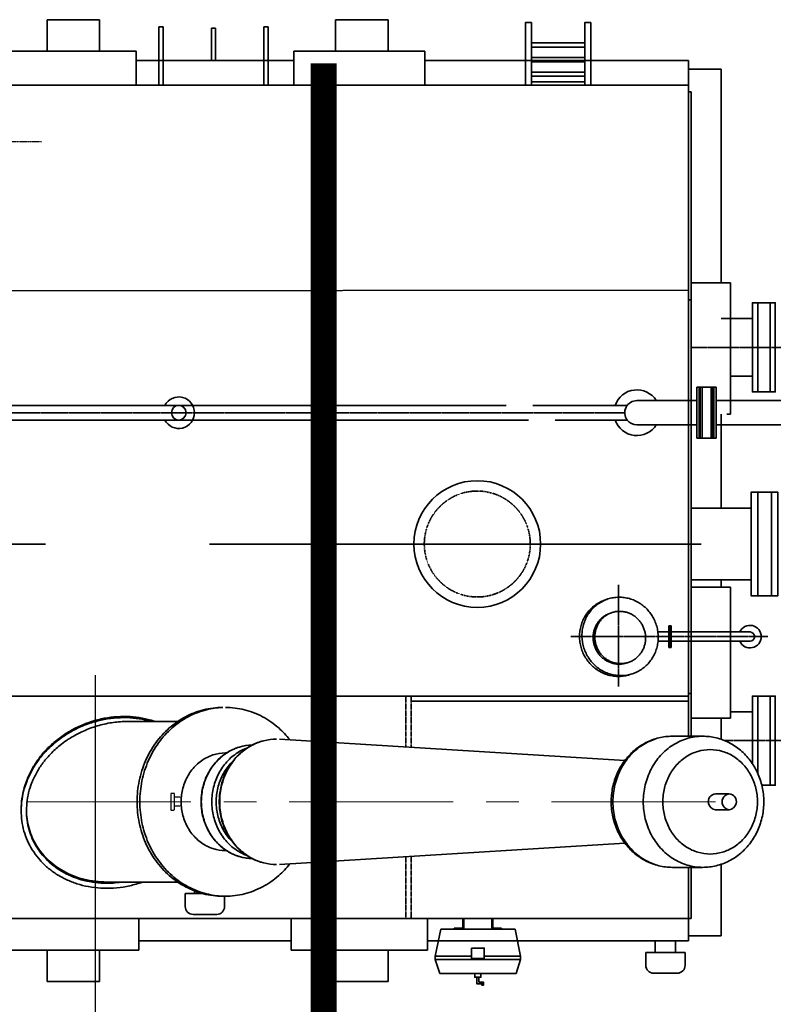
# Model space of a CAD drawing. Header units: inches. Extents: x -341304 to 31571016, y -692717 to 2132253.
# Tile 153 of 256: x 556665 to 559538, y -293239 to -289484. Entities that reach past the tile are written whole.
import ezdxf

# ---------------------------------------------------------------- set-up
doc = ezdxf.new("R2010")
doc.units = ezdxf.units.IN
doc.header["$MEASUREMENT"] = 0
for name, pattern in [('ACISOWELD', [3, 2, -1]), ('CENTER', [2, 1.25, -0.25, 0.25, -0.25]), ('CENTRE', [1.5, 0.75, -0.25, 0.25, -0.25]), ('DASHDOT', [1, 0.5, -0.25, 0, -0.25]), ('HIDDEN', [0.375, 0.25, -0.125])]:
    doc.linetypes.add(name, pattern=pattern)

# ---------------------------------------------------------------- blocks, each defined once
blk = doc.blocks.new('tyyyy')
at = {"color": 230, "linetype": 'Continuous', "lineweight": 35}
for p, q in [((-1267821, 588112.2), (-1267821, 588232.2)), ((-1267821, 588232.2), (-1267621, 588232.2)), ((-1267621, 588112.2), (-1267621, 588232.2)), ((-1267394.5, 587982.4), (-1267394.5, 588205.2)), ((-1267378.5, 588205.2), (-1267394.5, 588205.2)), ((-1267378.5, 587982.4), (-1267378.5, 588205.2)), ((-1266994.5, 587982.4), (-1266994.5, 588205.2)), ((-1266978.5, 588205.2), (-1266994.5, 588205.2)), ((-1266978.5, 587982.4), (-1266978.5, 588205.2)), ((-1266721, 588112.2), (-1266721, 588232.2)), ((-1266721, 588232.2), (-1266521, 588232.2)), ((-1266521, 588112.2), (-1266521, 588232.2)), ((-1267194.5, 588077.2), (-1267194.5, 588200.5)), ((-1267178.5, 588200.5), (-1267194.5, 588200.5)), ((-1267178.5, 588077.2), (-1267178.5, 588200.5)), ((-1268152.3, 588112.2), (-1267481, 588112.2)), ((-1267481, 588112.2), (-1267481, 587982.4)), ((-1266881, 588112.2), (-1266881, 587982.4)), ((-1266881, 588112.2), (-1266381, 588112.2)), ((-1266381, 588112.2), (-1266381, 587982.4)), ((-1266881, 588077.2), (-1267481, 588077.2)), ((-1265376, 588077.2), (-1266381, 588077.2)), ((-1265376, 586368.9), (-1265376, 588077.2)), ((-1265376, 588043.2), (-1265251, 588043.2)), ((-1265251, 588043.2), (-1265251, 587228.2)), ((-1265376, 587982.4), (-1268018.3, 587982.4)), ((-1265974.8, 587995.7), (-1265771.6, 587995.7)), ((-1265974.8, 587995.7), (-1265771.6, 587995.7)), ((-1265376, 587957.2), (-1265366, 587957.2)), ((-1265366, 587957.2), (-1265366, 586362.3)), ((-1265376, 587200.9), (-1268607.4, 587197.9)), ((-1265216, 587228.2), (-1265366, 587228.2)), ((-1265216, 587228.2), (-1265216, 586728.2)), ((-1265376, 587164.2), (-1265366, 587164.2)), ((-1266070.3, 586761.2), (-1272443.7, 586761.2)), ((-1265609.3, 586761.2), (-1265968.7, 586761.2)), ((-1265985.7, 586705.2), (-1272443.7, 586705.2)), ((-1265609.3, 586705.2), (-1265884.1, 586705.2)), ((-1265251, 586728.2), (-1265251, 586368.9)), ((-1265216, 586728.2), (-1265229.8, 586728.2)), ((-1265376, 585499.8), (-1265376, 586374.9)), ((-1265366, 586368.3), (-1265366, 585499.8)), ((-1265366, 586068.2), (-1265216, 586068.2)), ((-1265251, 586095.9), (-1265251, 586068.2)), ((-1265216, 585568.2), (-1265216, 586068.2)), ((-1265691.9, 586019.7), (-1265682.7, 586022.7)), ((-1265673.1, 585969.1), (-1265666.9, 585971.1)), ((-1265611.7, 585778.8), (-1265605.5, 585780.8)), ((-1265599.8, 585734.2), (-1265590.6, 585737.1)), ((-1265376, 585652.2), (-1273386, 585652.2)), ((-1265376, 585662.2), (-1265366, 585662.2)), ((-1265376, 585632.7), (-1266433.7, 585632.7)), ((-1267319.8, 585555.2), (-1267518.3, 585555.2)), ((-1265366, 585568.2), (-1265216, 585568.2)), ((-1265251, 585568.2), (-1265251, 585487.5)), ((-1266934.5, 585487.8), (-1265618.3, 585406.7)), ((-1265437.3, 585499.4), (-1265321.7, 585500.1)), ((-1267141.2, 585435.5), (-1267135.5, 585435.5)), ((-1265273.2, 585279.2), (-1265220.4, 585279.2)), ((-1267919.8, 585219.6), (-1267918.2, 585251.3)), ((-1267919.8, 585215.1), (-1267918.2, 585246.8)), ((-1267918.2, 585246.8), (-1267918.2, 585251.3)), ((-1267899.8, 585215.1), (-1267898.3, 585244.8)), ((-1265273.2, 585219.2), (-1265220.4, 585219.2)), ((-1266934.5, 585010.7), (-1265618.5, 585091.8)), ((-1267141.2, 585063), (-1267135.5, 585063)), ((-1265437.4, 584999.2), (-1265321.8, 584999.2)), ((-1265376, 584718.7), (-1265376, 584999.2)), ((-1265366, 584999.2), (-1265366, 584804.2)), ((-1265251, 585011), (-1265251, 584738.2)), ((-1267319.8, 584943.2), (-1267593.4, 584943.2)), ((-1265376, 584804.2), (-1269306.8, 584804.2)), ((-1267471, 584683.7), (-1267471, 584804.2)), ((-1266891, 584683.7), (-1266891, 584804.2)), ((-1266371, 584683.7), (-1266371, 584804.2)), ((-1266891, 584718.7), (-1267471, 584718.7)), ((-1265376, 584718.7), (-1266371, 584718.7)), ((-1265376, 584738.2), (-1265251, 584738.2)), ((-1267471, 584683.7), (-1267991, 584683.7)), ((-1267821, 584683.7), (-1267821, 584563.7)), ((-1267621, 584683.7), (-1267621, 584563.7)), ((-1266371, 584683.7), (-1266891, 584683.7)), ((-1266721, 584683.7), (-1266721, 584563.7)), ((-1266521, 584683.7), (-1266521, 584563.7)), ((-1267621, 584563.7), (-1267821, 584563.7)), ((-1266521, 584563.7), (-1266721, 584563.7))]:
    blk.add_line(p, q, dxfattribs=at)
at = {"color": 230, "linetype": 'CENTER', "lineweight": 30, "ltscale": 0.8}
blk.add_line((-1269072.6, 587768), (-1267842, 587768), dxfattribs=at)
at = {"color": 230, "lineweight": 35}
for p, q in [((-1265132, 587092), (-1265251, 587092)), ((-1265216, 586872.9), (-1265132, 586872.9)), ((-1265269.7, 586830.5), (-1265344.4, 586830.5)), ((-1265344.4, 586636), (-1265344.4, 586830.5)), ((-1265335.2, 586636), (-1265335.2, 586830.5)), ((-1265331.2, 586636), (-1265331.2, 586830.5)), ((-1265324.3, 586636), (-1265324.3, 586830.4)), ((-1265289.8, 586636), (-1265289.8, 586830.4)), ((-1265282.9, 586636), (-1265282.9, 586830.5)), ((-1265278.9, 586636), (-1265278.9, 586830.5)), ((-1265269.7, 586636), (-1265269.7, 586830.5)), ((-1265572.4, 586779.4), (-1265344.4, 586779.4)), ((-1265269.7, 586779.4), (-1264905.2, 586779.4)), ((-1265572.4, 586687.1), (-1265344.4, 586687.1)), ((-1265269.7, 586687.1), (-1264879.4, 586687.1)), ((-1265269.7, 586636), (-1265344.4, 586636)), ((-1265137, 586368.9), (-1265366, 586368.9)), ((-1265137, 586095.9), (-1265366, 586095.9)), ((-1265450.2, 585920.8), (-1265442, 585920.8)), ((-1265450.2, 585837.7), (-1265450.2, 585920.8)), ((-1265446.1, 585837.7), (-1265446.1, 585920.8)), ((-1265442, 585837.7), (-1265442, 585920.8)), ((-1265450.2, 585896.9), (-1265492.5, 585896.9)), ((-1265141.2, 585896.9), (-1265442, 585896.9)), ((-1265450.2, 585861.5), (-1265492, 585861.5)), ((-1265141.2, 585861.5), (-1265442, 585861.5)), ((-1265450.2, 585837.7), (-1265442, 585837.7)), ((-1265132, 585592), (-1265216, 585592)), ((-1267258.6, 584899.5), (-1267258.6, 584909.1)), ((-1267229.1, 584899.5), (-1267294.4, 584899.5)), ((-1267294.4, 584849.8), (-1267294.4, 584899.5)), ((-1267144.4, 584849.8), (-1267144.4, 584889.3)), ((-1267174.4, 584819.8), (-1267264.4, 584819.8)), ((-1266235.9, 584767.1), (-1266235.9, 584804.2)), ((-1266232, 584763.3), (-1266232, 584804.2)), ((-1266125.5, 584763.3), (-1266125.5, 584804.2)), ((-1266121.7, 584767.1), (-1266121.7, 584804.2)), ((-1265376, 584804.2), (-1265366, 584804.2)), ((-1266320.3, 584763.3), (-1266341.8, 584660.7)), ((-1266320.3, 584763.3), (-1266037.2, 584763.3)), ((-1266268.6, 584763.3), (-1266268.6, 584767.1)), ((-1266268.6, 584767.1), (-1266235.9, 584767.1)), ((-1266089, 584767.1), (-1266121.7, 584767.1)), ((-1266089, 584763.3), (-1266089, 584767.1)), ((-1266037.2, 584763.3), (-1266015.7, 584660.7)), ((-1265503.1, 584675), (-1265503.1, 584718.7)), ((-1265503.1, 584718.7), (-1265424.8, 584718.7)), ((-1265424.8, 584675), (-1265424.8, 584718.7)), ((-1265389, 584675), (-1265538.9, 584675)), ((-1265538.9, 584625.3), (-1265538.9, 584675)), ((-1265389, 584625.3), (-1265389, 584675)), ((-1266341.8, 584660.7), (-1266203.4, 584660.7)), ((-1266341.8, 584660.7), (-1266341.8, 584647.1)), ((-1266341.8, 584647.1), (-1266015.7, 584647.1)), ((-1266341.8, 584647.1), (-1266324.3, 584593.8)), ((-1266154.2, 584660.7), (-1266015.7, 584660.7)), ((-1266015.7, 584647.1), (-1266033.3, 584593.8)), ((-1266015.7, 584660.7), (-1266015.7, 584647.1)), ((-1266324.3, 584593.8), (-1266033.3, 584593.8)), ((-1265419, 584595.3), (-1265508.9, 584595.3))]:
    blk.add_line(p, q, dxfattribs=at)
at = {"color": 230, "linetype": 'CENTER', "lineweight": 35}
for p, q in [((-1265362, 586982.4), (-1264499.7, 586982.4)), ((-1265618.8, 586733.2), (-1272443.7, 586733.2)), ((-1265642.1, 585689), (-1265642.1, 586076.6)), ((-1265073.7, 585879.2), (-1265824.1, 585879.2)), ((-1265237.6, 585482.4), (-1263865.9, 585482.4))]:
    blk.add_line(p, q, dxfattribs=at)
at = {"color": 230, "linetype": 'CENTRE', "lineweight": 35, "ltscale": 2500}
blk.add_line((-1274702.3, 586232.4), (-1255686, 586232.4), dxfattribs=at)
at = {"color": 230, "linetype": 'HIDDEN', "lineweight": 35, "ltscale": 0.5}
for p, q in [((-1266453.2, 585652.2), (-1266453.2, 585458.1)), ((-1266433.7, 585652.2), (-1266433.7, 585456.9)), ((-1266453.2, 585040.3), (-1266453.2, 584804.2)), ((-1266433.7, 585041.5), (-1266433.7, 584804.2))]:
    blk.add_line(p, q, dxfattribs=at)
at = {"color": 230, "linetype": 'CENTER', "lineweight": 13, "ltscale": 500}
blk.add_line((-1267897.7, 585249.5), (-1265220.4, 585249.5), dxfattribs=at)
at = {"color": 230, "linetype": 'ACISOWELD', "lineweight": 30}
for p, q in [((-1267313.6, 585266.7), (-1267335.5, 585266.8)), ((-1267313.6, 585232.3), (-1267335.5, 585232.2))]:
    blk.add_line(p, q, dxfattribs=at)
at = {"color": 230, "lineweight": 35}
for points in [[(-1265997.7, 587982.4), (-1265974.8, 587982.4), (-1265974.8, 588221), (-1265997.7, 588221)], [(-1265748.7, 587982.4), (-1265771.6, 587982.4), (-1265771.6, 588221), (-1265748.7, 588221)], [(-1265974.8, 588143.5), (-1265771.6, 588143.5), (-1265771.6, 588127.8), (-1265974.8, 588127.8)], [(-1265974.8, 588087.8), (-1265771.6, 588087.8), (-1265771.6, 588072.1), (-1265974.8, 588072.1)], [(-1265974.8, 588032.1), (-1265771.6, 588032.1), (-1265771.6, 588016.3), (-1265974.8, 588016.3)], [(-1265112, 586812.4), (-1265132, 586812.4), (-1265132, 587152.4), (-1265112, 587152.4)], [(-1265112, 587152.4), (-1265065, 587152.4), (-1265065, 586812.4), (-1265112, 586812.4)], [(-1265065, 587152.4), (-1265045, 587152.4), (-1265045, 586812.4), (-1265065, 586812.4)], [(-1265112, 586429.9), (-1265137, 586429.9), (-1265137, 586034.9), (-1265112, 586034.9)], [(-1265112, 586429.9), (-1265060, 586429.9), (-1265060, 586034.9), (-1265112, 586034.9)], [(-1265060, 586429.9), (-1265035, 586429.9), (-1265035, 586034.9), (-1265060, 586034.9)], [(-1265065, 585652.4), (-1265045, 585652.4), (-1265045, 585312.4), (-1265065, 585312.4)], [(-1266203.4, 584691), (-1266154.2, 584691), (-1266154.2, 584651.2), (-1266203.4, 584651.2)], [(-1266190.4, 584593.8), (-1266167.2, 584593.8), (-1266167.2, 584580), (-1266190.4, 584580)], [(-1266163.2, 584554.6), (-1266156.7, 584554.6), (-1266156.7, 584550), (-1266163.2, 584550)]]:
    blk.add_lwpolyline(points, close=True, dxfattribs=at)
for points in [[(-1265132, 585394.5), (-1265132, 585652.4), (-1265112, 585652.4), (-1265112, 585358.4)], [(-1265112, 585358.4), (-1265112, 585652.4), (-1265065, 585652.4), (-1265065, 585312.4), (-1265096.2, 585312.4)], [(-1266175.5, 584554.6), (-1266182.1, 584554.6), (-1266182.1, 584580), (-1266175.5, 584580), (-1266175.5, 584561.2)], [(-1266175.5, 584561.2), (-1266156.7, 584561.2), (-1266156.7, 584554.6), (-1266182.1, 584554.6), (-1266182.1, 584561.2)]]:
    blk.add_lwpolyline(points, dxfattribs=at)
at = {"color": 230, "linetype": 'ACISOWELD', "lineweight": 30, "flags": 128}
blk.add_lwpolyline([(-1267335.5, 585281.2), (-1267348.7, 585281.2), (-1267348.7, 585217.8), (-1267335.5, 585217.8)], close=True, dxfattribs=at)
at = {"color": 230, "lineweight": 35}
for centre, radius in [((-1267319, 586733.2), 28), ((-1266181, 586232.4), 241.5)]:
    blk.add_circle(centre, radius, dxfattribs=at)
at = {"color": 230, "linetype": 'HIDDEN', "lineweight": 35, "ltscale": 0.5}
blk.add_circle((-1266181, 586232.4), 202, dxfattribs=at)
at = {"color": 230, "lineweight": 35}
for centre, radius, start, end in [((-1265572.6, 586733.2), 87.2, 31.967, 161.2678), ((-1267319, 586733.2), 60.1, 207.7739, 152.2261), ((-1265572.6, 586733.2), 46.2, 89.6892, 217.3424), ((-1265572.6, 586733.2), 87.2, 198.7322, 328.033), ((-1265572.6, 586733.2), 46.2, 217.3424, 270.3108), ((-1265141.2, 585879.2), 43, 204.2709, 155.7291), ((-1265141.2, 585879.2), 17.7, 270, 90), ((-1267264.4, 584849.8), 30, 180, 270), ((-1267174.4, 584849.8), 30, 270, 0), ((-1265508.9, 584625.3), 30, 180, 270), ((-1265419, 584625.3), 30, 270, 0)]:
    blk.add_arc(centre, radius, start, end, dxfattribs=at)
at = {"color": 230, "linetype": 'Continuous', "lineweight": 35}
for points, start_tangent, end_tangent in [([(-1265498.7, 585924.4), (-1265506.7, 585944.2), (-1265517.3, 585962.8), (-1265530.3, 585979.7), (-1265545.5, 585994.5), (-1265562.5, 586007), (-1265581.1, 586016.9), (-1265600.8, 586024), (-1265621.2, 586028.2), (-1265641.9, 586029.4), (-1265662.6, 586027.5), (-1265682.7, 586022.7)], (-0.306991, 0.951712), (-0.951712, -0.306991)), ([(-1265691.9, 586019.7), (-1265711, 586011.9), (-1265728.9, 586001.4), (-1265745, 585988.3), (-1265759.1, 585973), (-1265770.9, 585955.7), (-1265780.2, 585936.8), (-1265786.7, 585916.7), (-1265790.4, 585895.8), (-1265791.1, 585874.5), (-1265788.9, 585853.2), (-1265783.7, 585832.4)], (-0.951712, -0.306991), (0.306991, -0.951712)), ([(-1265691.8, 586019.4), (-1265701.8, 586014.9), (-1265719.6, 586004.3), (-1265735.8, 585991.3), (-1265749.9, 585975.9), (-1265761.7, 585958.7), (-1265771, 585939.8), (-1265777.5, 585919.7), (-1265781.2, 585898.7), (-1265781.9, 585877.4), (-1265779.6, 585856.2), (-1265774.5, 585835.4)], (-0.928204, -0.372071), (0.306991, -0.951712)), ([(-1265682.7, 586022.7), (-1265691.8, 586019.4)], (-0.951712, -0.306991), (-0.928204, -0.372071)), ([(-1265673.1, 585969.1), (-1265685.8, 585963.9), (-1265697.7, 585956.9), (-1265708.5, 585948.2), (-1265717.9, 585938), (-1265725.8, 585926.5), (-1265731.9, 585913.9), (-1265736.3, 585900.5), (-1265738.7, 585886.5), (-1265739.2, 585872.3), (-1265737.7, 585858.1), (-1265734.3, 585844.3)], (-0.951712, -0.306991), (0.306991, -0.951712)), ([(-1265673, 585968.9), (-1265679.7, 585965.9), (-1265691.6, 585958.9), (-1265702.3, 585950.2), (-1265711.7, 585940), (-1265719.6, 585928.4), (-1265725.8, 585915.8), (-1265730.1, 585902.4), (-1265732.6, 585888.5), (-1265733.1, 585874.3), (-1265731.6, 585860.1), (-1265728.1, 585846.3)], (-0.928204, -0.372071), (0.306991, -0.951712)), ([(-1265666.9, 585971.1), (-1265673, 585968.9)], (-0.951712, -0.306991), (-0.928204, -0.372071)), ([(-1265544.3, 585905.6), (-1265549.6, 585918.8), (-1265556.7, 585931.2), (-1265565.3, 585942.4), (-1265575.5, 585952.3), (-1265586.8, 585960.7), (-1265599.2, 585967.3), (-1265612.3, 585972), (-1265625.9, 585974.8), (-1265639.8, 585975.6), (-1265653.5, 585974.4), (-1265666.9, 585971.1)], (-0.306991, 0.951712), (-0.951712, -0.306991)), ([(-1265590.6, 585737.1), (-1265571.4, 585744.9), (-1265553.6, 585755.5), (-1265537.4, 585768.5), (-1265523.3, 585783.9), (-1265511.5, 585801.1), (-1265502.2, 585820), (-1265495.7, 585840.1), (-1265492, 585861.1), (-1265491.3, 585882.4), (-1265493.6, 585903.6), (-1265498.7, 585924.4)], (0.951712, 0.306991), (-0.306991, 0.951712)), ([(-1265605.5, 585780.8), (-1265592.7, 585785.9), (-1265580.9, 585793), (-1265570.1, 585801.7), (-1265560.7, 585811.9), (-1265552.8, 585823.4), (-1265546.6, 585836), (-1265542.3, 585849.4), (-1265539.8, 585863.4), (-1265539.4, 585877.6), (-1265540.8, 585891.7), (-1265544.3, 585905.6)], (0.951712, 0.306991), (-0.306991, 0.951712)), ([(-1265734.3, 585844.3), (-1265729, 585831), (-1265721.9, 585818.7), (-1265713.2, 585807.4), (-1265703.1, 585797.5), (-1265691.7, 585789.2), (-1265679.4, 585782.6), (-1265666.2, 585777.8), (-1265652.6, 585775.1), (-1265638.8, 585774.3), (-1265625.1, 585775.5), (-1265611.7, 585778.8)], (0.306991, -0.951712), (0.951712, 0.306991)), ([(-1265728.1, 585846.3), (-1265722.8, 585833), (-1265715.8, 585820.7), (-1265707.1, 585809.4), (-1265696.9, 585799.5), (-1265685.6, 585791.2), (-1265673.2, 585784.6), (-1265660.1, 585779.8), (-1265646.5, 585777), (-1265632.7, 585776.3), (-1265618.9, 585777.5), (-1265611.7, 585779)], (0.306991, -0.951712), (0.970664, 0.240441)), ([(-1265783.7, 585832.4), (-1265775.8, 585812.6), (-1265765.2, 585794), (-1265752.1, 585777.2), (-1265736.9, 585762.3), (-1265719.9, 585749.8), (-1265701.3, 585739.9), (-1265681.7, 585732.8), (-1265661.2, 585728.6), (-1265640.5, 585727.4), (-1265619.9, 585729.3), (-1265599.8, 585734.2)], (0.306991, -0.951712), (0.951712, 0.306991)), ([(-1265774.5, 585835.4), (-1265766.5, 585815.6), (-1265755.9, 585797), (-1265742.9, 585780.1), (-1265727.7, 585765.3), (-1265710.7, 585752.8), (-1265692.1, 585742.9), (-1265672.4, 585735.8), (-1265652, 585731.6), (-1265631.3, 585730.4), (-1265610.6, 585732.3), (-1265599.9, 585734.5)], (0.306991, -0.951712), (0.970664, 0.240441)), ([(-1265611.7, 585779), (-1265605.5, 585780.8)], (0.970664, 0.240441), (0.951712, 0.306991)), ([(-1265599.9, 585734.5), (-1265590.6, 585737.1)], (0.970664, 0.240441), (0.951712, 0.306991)), ([(-1267151.7, 585609.2), (-1267224.3, 585600.2), (-1267293.3, 585573.6), (-1267355.2, 585530.7), (-1267406.8, 585473.7), (-1267445.7, 585405.4), (-1267469.8, 585329.3), (-1267478, 585249.2), (-1267469.8, 585169.1), (-1267445.7, 585093), (-1267406.8, 585024.8), (-1267355.2, 584967.8), (-1267293.3, 584924.9), (-1267224.3, 584898.3), (-1267151.7, 584889.2)], (-1, 0), (1, 0)), ([(-1267151.6, 585609), (-1267213.8, 585600.2), (-1267282.7, 585573.6), (-1267344.6, 585530.7), (-1267396.3, 585473.7), (-1267435.1, 585405.4), (-1267459.3, 585329.3), (-1267467.4, 585249.2), (-1267459.3, 585169.1), (-1267435.1, 585093), (-1267396.3, 585024.8), (-1267344.6, 584967.8), (-1267282.7, 584924.9), (-1267213.8, 584898.3), (-1267151.6, 584889.4)], (-0.999366, -0.03561), (0.999366, -0.03561)), ([(-1267141.2, 585609.2), (-1267068.6, 585600.2), (-1266999.6, 585573.6), (-1266937.8, 585530.7), (-1266895.7, 585486.3)], (1, 0), (0.621519, -0.783399)), ([(-1267918.2, 585251.3), (-1267910.8, 585292.6), (-1267897.6, 585333.9), (-1267878.2, 585374.5), (-1267853, 585413.5), (-1267821.9, 585450.1), (-1267785.5, 585483.4), (-1267744.4, 585512.5), (-1267699.6, 585536.6), (-1267652.1, 585555.1), (-1267603, 585567.6), (-1267553.6, 585573.9), (-1267504.9, 585574.1), (-1267458.1, 585568.4), (-1267413.8, 585557.2), (-1267410.3, 585556.1)], (0.106618, 0.9943), (0.948738, -0.316064)), ([(-1267917.7, 585251.1), (-1267910.8, 585288.1), (-1267897.6, 585329.4), (-1267878.2, 585370), (-1267853, 585409), (-1267821.9, 585445.6), (-1267785.5, 585478.9), (-1267744.4, 585508), (-1267699.6, 585532.2), (-1267652.1, 585550.6), (-1267603, 585563.1), (-1267553.6, 585569.4), (-1267504.9, 585569.6), (-1267458.1, 585563.9), (-1267425.3, 585556.2)], (0.121113, 0.992639), (0.961896, -0.273415)), ([(-1267688.4, 585515.8), (-1267636.3, 585536.6), (-1267582.3, 585549.8), (-1267528.1, 585555.1), (-1267518.2, 585555.2)], (0.899862, 0.436175), (1, -0.000145)), ([(-1267718.3, 585500.7), (-1267688.4, 585515.8)], (0.873093, 0.487553), (0.911171, 0.412029)), ([(-1267809.8, 585429.7), (-1267807.3, 585432.3), (-1267772.7, 585463.9), (-1267746.5, 585483.3)], (0.686581, 0.727053), (0.828708, 0.559681)), ([(-1267746.5, 585483.3), (-1267733.7, 585491.6), (-1267733.2, 585491.9)], (0.828708, 0.559681), (0.850736, 0.525593)), ([(-1267733.2, 585491.9), (-1267718.3, 585500.7)], (0.850736, 0.525593), (0.873093, 0.487553)), ([(-1266946.7, 585488.2), (-1266995.1, 585482.2), (-1267041.1, 585464.6), (-1267082.5, 585436.2), (-1267117.1, 585398.3), (-1267143.1, 585352.9), (-1267159.2, 585302.3), (-1267164.7, 585249), (-1267159.1, 585195.7), (-1267142.9, 585145.2), (-1267116.9, 585099.9), (-1267082.3, 585062.2), (-1267041, 585033.8), (-1266995.1, 585016.2), (-1266946.7, 585010.3)], (-1, 0), (1, 0)), ([(-1266999.8, 585480.8), (-1267002.6, 585480), (-1267054.8, 585456.2), (-1267099.7, 585418.2), (-1267134.1, 585368.7), (-1267155.7, 585311.1), (-1267163.1, 585249.2), (-1267155.7, 585187.4), (-1267134.1, 585129.8), (-1267099.7, 585080.3), (-1267054.8, 585042.3), (-1267002.6, 585018.4), (-1266999.8, 585017.7)], (-0.963059, -0.26929), (0.963068, -0.269259)), ([(-1267040, 585465.4), (-1267087.9, 585458.1), (-1267135.1, 585436.5)], (-0.999865, -0.01641), (-0.843383, -0.537312)), ([(-1267039.9, 585465.4), (-1267084.1, 585459.2), (-1267128.5, 585440.8)], (-0.999881, -0.015443), (-0.866535, -0.499116)), ([(-1265437.4, 585499.2), (-1265488.8, 585493.1), (-1265537.9, 585474.8), (-1265582.4, 585445.1), (-1265619.6, 585405.4), (-1265647.6, 585357.5), (-1265664.9, 585304), (-1265670.5, 585247.7), (-1265664.3, 585191.7), (-1265646.6, 585138.8), (-1265618.5, 585091.6), (-1265581.5, 585052.6), (-1265537.4, 585023.4), (-1265488.7, 585005.3), (-1265437.4, 584999.2)], (-1, 0), (1, 0)), ([(-1265499.9, 585489.5), (-1265550.7, 585465.7), (-1265597.6, 585426), (-1265633.6, 585374.2), (-1265656.3, 585313.9), (-1265664, 585249.2), (-1265656.3, 585184.5), (-1265633.6, 585124.2), (-1265597.6, 585072.5), (-1265550.7, 585032.7), (-1265499.9, 585008.9)], (-0.953428, -0.30162), (0.953472, -0.301482)), ([(-1265321.8, 585499.2), (-1265380.4, 585490.7), (-1265435.1, 585465.7), (-1265482, 585426), (-1265518, 585374.2), (-1265540.6, 585313.9), (-1265548.3, 585249.2), (-1265540.6, 585184.5), (-1265518, 585124.2), (-1265482, 585072.5), (-1265435.1, 585032.7), (-1265380.4, 585007.8), (-1265321.8, 584999.2)], (-1, 0), (1, 0)), ([(-1265321.8, 584999.2), (-1265270.4, 585005.4), (-1265221.2, 585023.6), (-1265176.8, 585053.4), (-1265139.6, 585093.1), (-1265111.6, 585141), (-1265094.3, 585194.5), (-1265088.6, 585250.7), (-1265094.9, 585306.8), (-1265112.6, 585359.7), (-1265140.7, 585406.8), (-1265177.7, 585445.9), (-1265221.7, 585475.1), (-1265270.5, 585493.1), (-1265321.8, 585499.2)], (1, 0), (-1, 0)), ([(-1267824.9, 585412.7), (-1267809.8, 585429.7)], (0.639422, 0.768856), (0.686581, 0.727053)), ([(-1267141.2, 585435.5), (-1267188.7, 585427.9), (-1267232.4, 585405.9), (-1267268.7, 585371.2), (-1267294.7, 585326.6), (-1267308.2, 585275.7), (-1267308.2, 585222.7), (-1267294.7, 585171.9), (-1267268.7, 585127.3), (-1267232.4, 585092.6), (-1267188.7, 585070.6), (-1267141.2, 585063)], (-1, 0), (1, 0)), ([(-1267139.8, 585433.7), (-1267167.5, 585411.2), (-1267199, 585372.1), (-1267221.1, 585325.9), (-1267232.4, 585275.2), (-1267232.4, 585223), (-1267221, 585172.3), (-1267198.9, 585126.2), (-1267167.4, 585087.2), (-1267139.8, 585064.8)], (-0.829929, -0.557869), (0.829925, -0.557875)), ([(-1267139.5, 585433.6), (-1267175.7, 585402.1), (-1267206.9, 585357.3), (-1267226.4, 585305.2), (-1267233.1, 585249.2), (-1267226.4, 585193.3), (-1267206.9, 585141.1), (-1267175.7, 585096.3), (-1267139.5, 585064.9)], (-0.828366, -0.560187), (0.828366, -0.560187)), ([(-1267057, 585455), (-1267094.9, 585436.5), (-1267135.5, 585402.1), (-1267166.6, 585357.3), (-1267186.2, 585305.2), (-1267192.9, 585249.2), (-1267186.2, 585193.3), (-1267166.6, 585141.1), (-1267135.5, 585096.3), (-1267094.9, 585062), (-1267057, 585043.4)], (-0.942265, -0.334869), (0.942248, -0.334916)), ([(-1267128.5, 585440.8), (-1267139.8, 585433.7)], (-0.866535, -0.499116), (-0.829929, -0.557869)), ([(-1267135.1, 585436.5), (-1267139.5, 585433.6)], (-0.843383, -0.537312), (-0.828366, -0.560187)), ([(-1265293.4, 585448.4), (-1265340.1, 585441.6), (-1265383.6, 585421.7), (-1265421, 585390), (-1265449.6, 585348.8), (-1265467.7, 585300.8), (-1265473.8, 585249.2), (-1265467.7, 585197.7), (-1265449.6, 585149.7), (-1265421, 585108.4), (-1265383.6, 585076.8), (-1265340.1, 585056.9), (-1265293.4, 585050.1)], (-1, 0), (1, 0)), ([(-1265293.4, 585448.4), (-1265246.7, 585441.6), (-1265203.1, 585421.7), (-1265165.8, 585390), (-1265137.1, 585348.8), (-1265119, 585300.8), (-1265112.9, 585249.2), (-1265119, 585197.7), (-1265137.1, 585149.7), (-1265165.8, 585108.4), (-1265203.1, 585076.8), (-1265246.7, 585056.9), (-1265293.4, 585050.1)], (1, 0), (-1, 0)), ([(-1267898.3, 585244.8), (-1267891.4, 585283.5), (-1267878.9, 585322.4), (-1267860.7, 585360.7), (-1267836.8, 585397.6), (-1267833.4, 585402)], (0.106218, 0.994343), (0.60911, 0.793086)), ([(-1267833.4, 585402), (-1267824.9, 585412.7)], (0.60911, 0.793086), (0.639422, 0.768856)), ([(-1267117.8, 585398.6), (-1267122.6, 585393.6), (-1267152, 585351.3), (-1267170.4, 585302.1), (-1267176.7, 585249.2), (-1267170.4, 585196.4), (-1267152, 585147.2), (-1267122.6, 585104.9), (-1267117.7, 585099.8)], (-0.697862, -0.716232), (0.698226, -0.715877)), ([(-1265273.2, 585279.2), (-1265294.5, 585267.9), (-1265299.7, 585242.6), (-1265273.2, 585219.2)], (-1, 0), (1, 0)), ([(-1265220.4, 585279.2), (-1265241.6, 585267.9), (-1265246.9, 585242.6), (-1265220.4, 585219.2)], (-1, 0), (1, 0)), ([(-1265220.4, 585279.2), (-1265199.1, 585267.9), (-1265193.9, 585242.6), (-1265220.4, 585219.2)], (1, 0), (-1, 0)), ([(-1267918.2, 585246.8), (-1267917.7, 585251.1)], (0.106618, 0.9943), (0.121113, 0.992639)), ([(-1267458.8, 584942.3), (-1267469.2, 584938.9), (-1267518.3, 584926.4), (-1267567.7, 584920.1), (-1267616.3, 584919.9), (-1267663.2, 584925.6), (-1267707.5, 584936.8), (-1267748.5, 584953), (-1267785.8, 584973.6), (-1267819.1, 584998.3), (-1267847.9, 585026.5), (-1267872.2, 585057.8), (-1267891.7, 585091.7), (-1267906.3, 585128.1), (-1267915.7, 585166.2), (-1267919.7, 585205.9), (-1267919.9, 585215.1)], (-0.944056, -0.329785), (0.000012, 1)), ([(-1267539.1, 584942.7), (-1267569, 584939.5), (-1267615.1, 584939.4), (-1267659.4, 584944.8), (-1267701.2, 584955.3), (-1267739.8, 584970.5), (-1267774.8, 584989.9), (-1267805.9, 585013), (-1267832.8, 585039.3), (-1267855.5, 585068.4), (-1267873.7, 585100.1), (-1267887.2, 585133.9), (-1267896, 585169.5), (-1267899.7, 585206.5), (-1267899.9, 585215.1)], (-0.989761, -0.142738), (-0.000293, 1)), ([(-1267593.5, 584943.2), (-1267615.1, 584943.9), (-1267659.4, 584949.3), (-1267701.2, 584959.8), (-1267739.8, 584975), (-1267774.8, 584994.4), (-1267805.9, 585017.5), (-1267832.8, 585043.7), (-1267855.5, 585072.9), (-1267873.7, 585104.6), (-1267887.2, 585138.4), (-1267896, 585174), (-1267899.7, 585211), (-1267899.8, 585215.1)], (-1, 0.000122), (-0.016701, 0.999861)), ([(-1267139.8, 585064.8), (-1267128.4, 585057.7)], (0.829925, -0.557875), (0.866685, -0.498856)), ([(-1267139.5, 585064.9), (-1267135.1, 585062)], (0.828366, -0.560187), (0.843383, -0.537312)), ([(-1267135.1, 585062), (-1267087.9, 585040.4), (-1267040.1, 585033)], (0.843383, -0.537312), (0.999861, -0.016698)), ([(-1267128.4, 585057.7), (-1267084.1, 585039.3), (-1267039.9, 585033)], (0.866685, -0.498856), (0.999877, -0.01571)), ([(-1266895.7, 585012.1), (-1266937.8, 584967.8), (-1266999.6, 584924.9), (-1267068.6, 584898.3), (-1267141.2, 584889.2)], (-0.621519, -0.783399), (-1, 0)), ([(-1267151.6, 584889.4), (-1267141.2, 584889.2)], (0.999366, -0.03561), (1, 0)), ([(-1267151.6, 584889.4), (-1267141.2, 584889.2)], (0.999366, -0.03561), (1, 0))]:
    blk.add_spline(points, degree=3, dxfattribs=dict(at, start_tangent=start_tangent, end_tangent=end_tangent))
blk = doc.blocks.new('GT REV-02')
at = {"color": 230, "linetype": 'CENTRE', "ltscale": 2500}
blk.add_line((-876197.7, 21690.7, -96251.3), (-876197.7, -809.3, -96251.3), dxfattribs=at)
at = {"color": 230, "linetype": 'DASHDOT', "ltscale": 2500, "const_width": 100}
blk.add_lwpolyline([(-875326.2, -809.3), (-875326.2, 24023.6)], dxfattribs=at)
at = {"color": 7}
blk.add_blockref('tyyyy', (391440.3, -564041.7), dxfattribs=at)

msp = doc.modelspace()

# ---------------------------------------------------------------- block references
at = {"color": 230}
msp.add_blockref('GT REV-02', (1433150.1, -313674.2, 96251.3), dxfattribs=at)

doc.saveas('drawing.dxf')
